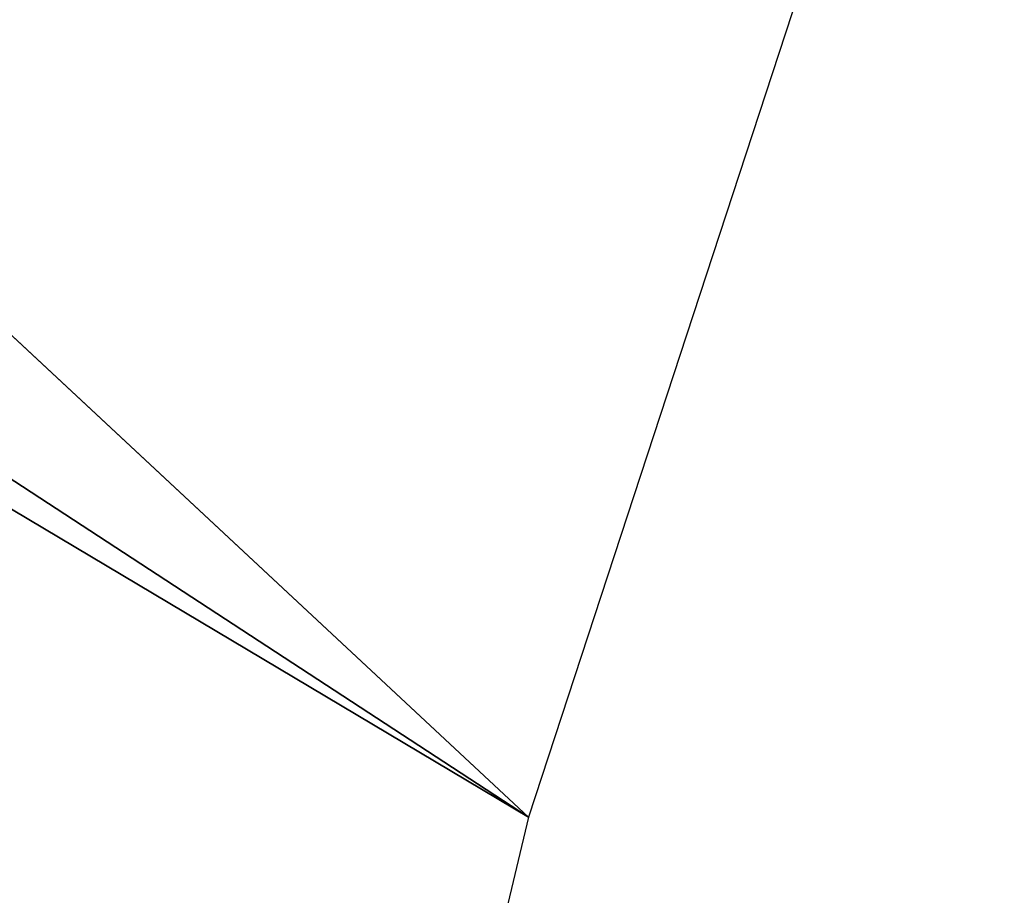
# Model space of a CAD drawing. Header units: millimetres. Extents: x -2036 to 2036, y 12 to 150.
# Tile 186 of 256: x -1974.743 to -1974.077, y 74.972 to 75.564. Entities that reach past the tile are written whole.
import ezdxf

# ---------------------------------------------------------------- set-up
doc = ezdxf.new("R2010")
doc.units = ezdxf.units.MM
doc.header["$LTSCALE"] = 25.4
doc.layers.get('0').update_dxf_attribs({"true_color": 0xff5454})

# ---------------------------------------------------------------- blocks, each defined once
blk = doc.blocks.new('MONO-VIII-2X200-GOLD-7696.STL')
at = {"color": 250, "true_color": 0x262626}
mesh = blk.add_polyface(dxfattribs=at)
corners = [(-2018.24451, 103.67019, 58.98083), (-1974.39868, 75.02459, 117.14307), (-2018.84741, 101.50159, 58.36727)]
mesh.append_faces([[corners[k] for k in face] for face in [(0, 1, 2)]], dxfattribs={"color": 250})
mesh = blk.add_polyface(dxfattribs=at)
corners = [(-2018.24451, 103.67019, 58.98083), (-1981.41064, 81.55953, 107.48082), (-1974.39868, 75.02459, 117.14307)]
mesh.append_faces([[corners[k] for k in face] for face in [(0, 1, 2)]], dxfattribs={"color": 250})
mesh = blk.add_polyface(dxfattribs=at)
corners = [(-2018.84741, 101.50159, 58.36727), (-1974.39868, 75.02459, 117.14307), (-1975.4375, 70.68678, 115.78973)]
mesh.append_faces([[corners[k] for k in face] for face in [(0, 1, 2)]], dxfattribs={"color": 250})
mesh = blk.add_polyface(dxfattribs=at)
corners = [(-2018.88306, 89.08063, 52.27665), (-1975.46143, 62.35015, 111.70187), (-1974.4458, 58.61929, 109.09873)]
mesh.append_faces([[corners[k] for k in face] for face in [(0, 1, 2)]], dxfattribs={"color": 250})
mesh = blk.add_polyface(dxfattribs=at)
corners = [(-2018.88306, 89.08063, 52.27665), (-1974.4458, 58.61929, 109.09873), (-2018.29163, 87.26489, 50.9365)]
mesh.append_faces([[corners[k] for k in face] for face in [(0, 1, 2)]], dxfattribs={"color": 250})
mesh = blk.add_polyface(dxfattribs=at)
corners = [(-2018.29163, 87.26489, 50.9365), (-1974.4458, 58.61929, 109.09873), (-2017.5376, 85.56316, 49.52996)]
mesh.append_faces([[corners[k] for k in face] for face in [(0, 1, 2)]], dxfattribs={"color": 250})
mesh = blk.add_polyface(dxfattribs=at)
corners = [(-1981.41064, 81.55953, 107.48082), (-1974.1936, 75.64998, 117.29646), (-1974.39868, 75.02459, 117.14307)]
mesh.append_faces([[corners[k] for k in face] for face in [(0, 1, 2)]], dxfattribs={"color": 250})
at = {"color": 18, "true_color": 0x000000}
mesh = blk.add_polyface(dxfattribs=at)
corners = [(-1974.31738, 76.92534, 115.32652), (-1965.82593, 71.37762, 108.88421), (-1966.94629, 72.1096, 107.39797), (-1973.19702, 76.19335, 116.81276)]
mesh.append_faces([[corners[k] for k in face] for face in [(0, 1, 2), (1, 0, 3)]], dxfattribs={"vtx0": -1, "color": 18})

msp = doc.modelspace()

# ---------------------------------------------------------------- block references
at = {"color": 0}
msp.add_blockref('MONO-VIII-2X200-GOLD-7696.STL', (0, 0), dxfattribs=at)

doc.saveas('drawing.dxf')
